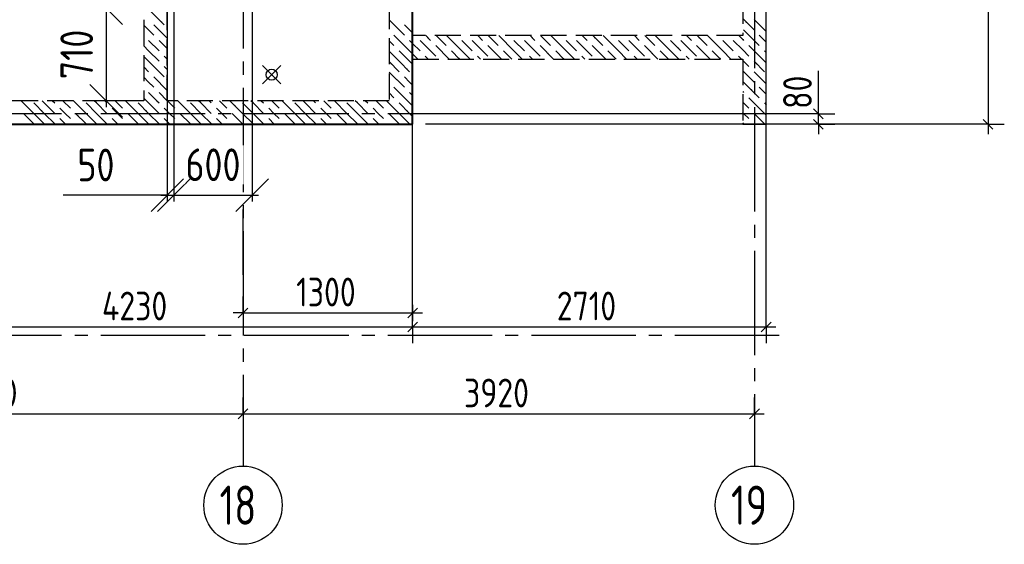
# Model space of a CAD drawing. Header units: millimetres. Extents: x 40580 to 1168286, y -220995 to 81020.
# Tile 16 of 194: x 244507 to 252053, y -113718 to -109697. Entities that reach past the tile are written whole.
import ezdxf

# ---------------------------------------------------------------- set-up
doc = ezdxf.new("R2010")
doc.units = ezdxf.units.MM
for name, pattern in [('______2', [270, 200, -70]), ('______5', [1100, 800, -100, 100, -100]), ('CENTER', [2, 1.25, -0.25, 0.25, -0.25])]:
    doc.linetypes.add(name, pattern=pattern)
for name, color, linetype, lineweight in [('Standard', 7, 'Continuous', 25), ('ОСИ', 7, 'CENTER', 15), ('Основная', 7, 'Continuous', 40), ('Примечания', 7, 'Continuous', 13), ('Размерная линия_ общее', 7, 'Continuous', 25)]:
    doc.layers.add(name, color=color, linetype=linetype, lineweight=lineweight)
doc.layers.add('ЖБ Стена верхний уровень', color=7, linetype='______2', true_color=0x656565)
doc.layers.add('Размерная выноска', color=7, linetype='Continuous')
doc.layers.add('Тонкие', color=7, linetype='Continuous')
doc.styles.add('GOST 2.304-81', font='txt')
doc.styles.add('ISOCPEUR', font='isocpeur.ttf')
doc.dimstyles.new('СПДС', dxfattribs={"dimscale": 125, "dimtxt": 250, "dimasz": 250, "dimexe": 50, "dimexo": 10, "dimgap": 100, "dimtad": 1, "dimdec": 0, "dimtxsty": 'GOST 2.304-81', "dimblk": 'OBLIQUE', "dimcen": 250, "dimdle": 50, "dimadec": 0, "dimazin": 2, "dimtfac": 0.75, "dimtdec": 0, "dimtmove": 1, "dimatfit": 3, "dimfxl": 1, "dimtfill": 1, "dimtolj": 1, "dimarcsym": 1})

# ---------------------------------------------------------------- blocks, each defined once
blk = doc.blocks.new('_OBLIQUE')
at = {"color": 0, "linetype": 'ByBlock'}
blk.add_line((-0.5, -0.5), (0.5, 0.5), dxfattribs=at)
blk = doc.blocks.new('*D17495')
at = {"layer": 'Defpoints', "color": 0}
for p in [(245688.3, -109608.4), (245168.7, -110318.4), (245458.3, -110318.4)]:
    blk.add_point(p, dxfattribs=at)
at = {"layer": 'Тонкие', "color": 0, "lineweight": -2}
for p, q in [((245168.7, -109558.4), (245168.7, -110368.4)), ((245678.3, -109608.4), (245118.7, -109608.4)), ((245448.3, -110318.4), (245118.7, -110318.4))]:
    blk.add_line(p, q, dxfattribs=at)
at = {"layer": 'Тонкие', "color": 0, "lineweight": -2, "xscale": 250, "yscale": 250, "zscale": 250}
for p, rotation in [((245168.7, -109608.4), 90), ((245168.7, -110318.4), 270)]:
    blk.add_blockref('_OBLIQUE', p, dxfattribs=dict(at, rotation=rotation))
at = {"layer": 'Тонкие', "color": 0, "insert": (244943.7, -109963.4), "char_height": 250, "attachment_point": 5, "rotation": 90, "style": 'GOST 2.304-81', "bg_fill": 3, "box_fill_scale": 1.1, "bg_fill_color": 256, "bg_fill_true_color": 13158600, "bg_fill_transparency": 0}
blk.add_mtext('\\A1;710', dxfattribs=at)
blk = doc.blocks.new('*D17496')
at = {"layer": 'Defpoints', "color": 0}
for p in [(245688.3, -108808.4), (245168.7, -109608.4), (245688.3, -109608.4)]:
    blk.add_point(p, dxfattribs=at)
at = {"layer": 'Тонкие', "color": 0, "lineweight": -2}
for p, q in [((245678.3, -108808.4), (245118.7, -108808.4)), ((245168.7, -108758.4), (245168.7, -109658.4)), ((245678.3, -109608.4), (245118.7, -109608.4))]:
    blk.add_line(p, q, dxfattribs=at)
at = {"layer": 'Тонкие', "color": 0, "lineweight": -2, "xscale": 250, "yscale": 250, "zscale": 250}
for p, rotation in [((245168.7, -108808.4), 90), ((245168.7, -109608.4), 270)]:
    blk.add_blockref('_OBLIQUE', p, dxfattribs=dict(at, rotation=rotation))
at = {"layer": 'Тонкие', "color": 0, "insert": (244943.7, -109208.4), "char_height": 250, "attachment_point": 5, "rotation": 90, "style": 'GOST 2.304-81', "bg_fill": 3, "box_fill_scale": 1.1, "bg_fill_color": 256, "bg_fill_true_color": 13158600, "bg_fill_transparency": 0}
blk.add_mtext('\\A1;800', dxfattribs=at)
blk = doc.blocks.new('*D17503')
at = {"layer": 'Defpoints', "color": 0}
for p in [(245688.3, -109608.4), (246288.3, -109608.4), (246288.3, -111041)]:
    blk.add_point(p, dxfattribs=at)
at = {"layer": 'Тонкие', "color": 0, "lineweight": -2}
for p, q in [((245688.3, -109618.4), (245688.3, -111091)), ((246288.3, -109618.4), (246288.3, -111091)), ((245638.3, -111041), (246338.3, -111041))]:
    blk.add_line(p, q, dxfattribs=at)
at = {"layer": 'Тонкие', "color": 0, "lineweight": -2, "xscale": 250, "yscale": 250, "zscale": 250, "rotation": 180}
blk.add_blockref('_OBLIQUE', (245688.3, -111041), dxfattribs=at)
at = {"layer": 'Тонкие', "color": 0, "lineweight": -2, "xscale": 250, "yscale": 250, "zscale": 250}
blk.add_blockref('_OBLIQUE', (246288.3, -111041), dxfattribs=at)
at = {"layer": 'Тонкие', "color": 0, "insert": (245988.3, -110808.8), "char_height": 250, "attachment_point": 5, "style": 'GOST 2.304-81', "bg_fill": 3, "box_fill_scale": 1.1, "bg_fill_color": 256, "bg_fill_true_color": 13158600, "bg_fill_transparency": 0}
blk.add_mtext('\\A1;600', dxfattribs=at)
blk = doc.blocks.new('*D17504')
at = {"layer": 'Defpoints', "color": 0}
for p in [(245638.3, -109608.4), (245688.3, -109608.4), (245688.3, -111041)]:
    blk.add_point(p, dxfattribs=at)
at = {"layer": 'Тонкие', "color": 0, "lineweight": -2}
for p, q in [((245638.3, -109618.4), (245638.3, -111091)), ((245688.3, -109618.4), (245688.3, -111091)), ((245638.3, -111041), (244840.9, -111041)), ((245588.3, -111041), (245738.3, -111041))]:
    blk.add_line(p, q, dxfattribs=at)
at = {"layer": 'Тонкие', "color": 0, "lineweight": -2, "xscale": 250, "yscale": 250, "zscale": 250}
blk.add_blockref('_OBLIQUE', (245638.3, -111041), dxfattribs=at)
at = {"layer": 'Тонкие', "color": 0, "lineweight": -2, "xscale": 250, "yscale": 250, "zscale": 250, "rotation": 180}
blk.add_blockref('_OBLIQUE', (245688.3, -111041), dxfattribs=at)
at = {"layer": 'Тонкие', "color": 0, "insert": (245090.9, -110810.8), "char_height": 250, "attachment_point": 5, "style": 'GOST 2.304-81', "bg_fill": 3, "box_fill_scale": 1.1, "bg_fill_color": 256, "bg_fill_true_color": 13158600, "bg_fill_transparency": 0}
blk.add_mtext('\\A1;50', dxfattribs=at)

msp = doc.modelspace()

# ---------------------------------------------------------------- hatches: boundary and pattern name
at = {"layer": 'ЖБ Стена верхний уровень', "linetype": 'Continuous', "lineweight": -3, "transparency": 33554687}
for points in [[(245588.7, -109715.3), (245595.2, -109708.8), (245601.7, -109715.3), (245595.2, -109721.8)], [(250068.7, -109715.3), (250075.2, -109708.8), (250081.7, -109715.3), (250075.2, -109721.8)], [(245508.7, -109795.3), (245515.2, -109788.8), (245521.7, -109795.3), (245515.2, -109801.8)], [(245628.7, -109755.3), (245635.2, -109748.8), (245638.3, -109751.9), (245638.3, -109758.7), (245635.2, -109761.8)], [(247388.7, -109755.3), (247395.2, -109748.8), (247401.7, -109755.3), (247395.2, -109761.8)], [(250188.7, -109755.3), (250195.2, -109748.8), (250201.7, -109755.3), (250195.2, -109761.8)], [(245628.7, -109835.3), (245635.2, -109828.8), (245638.3, -109831.8), (245638.3, -109838.8), (245635.2, -109841.8)], [(247428.7, -109875.3), (247435.2, -109868.8), (247441.7, -109875.3), (247435.2, -109881.8)], [(247628.7, -109835.3), (247635.2, -109828.8), (247641.7, -109835.3), (247635.2, -109841.8)], [(247708.7, -109835.3), (247715.2, -109828.8), (247721.7, -109835.3), (247715.2, -109841.8)], [(247828.7, -109875.3), (247835.2, -109868.8), (247841.7, -109875.3), (247835.2, -109881.8)], [(248028.7, -109835.3), (248035.2, -109828.8), (248041.7, -109835.3), (248035.2, -109841.8)], [(248108.7, -109835.3), (248115.2, -109828.8), (248121.7, -109835.3), (248115.2, -109841.8)], [(248228.7, -109875.3), (248235.2, -109868.8), (248241.7, -109875.3), (248235.2, -109881.8)], [(248428.7, -109835.3), (248435.2, -109828.8), (248441.7, -109835.3), (248435.2, -109841.8)], [(248508.7, -109835.3), (248515.2, -109828.8), (248521.7, -109835.3), (248515.2, -109841.8)], [(248628.7, -109875.3), (248635.2, -109868.8), (248641.7, -109875.3), (248635.2, -109881.8)], [(248828.7, -109835.3), (248835.2, -109828.8), (248841.7, -109835.3), (248835.2, -109841.8)], [(248908.7, -109835.3), (248915.2, -109828.8), (248921.7, -109835.3), (248915.2, -109841.8)], [(249028.7, -109875.3), (249035.2, -109868.8), (249041.7, -109875.3), (249035.2, -109881.8)], [(249228.7, -109835.3), (249235.2, -109828.8), (249241.7, -109835.3), (249235.2, -109841.8)], [(249308.7, -109835.3), (249315.2, -109828.8), (249321.7, -109835.3), (249315.2, -109841.8)], [(249428.7, -109875.3), (249435.2, -109868.8), (249441.7, -109875.3), (249435.2, -109881.8)], [(249628.7, -109835.3), (249635.2, -109828.8), (249641.7, -109835.3), (249635.2, -109841.8)], [(249708.7, -109835.3), (249715.2, -109828.8), (249721.7, -109835.3), (249715.2, -109841.8)], [(249828.7, -109875.3), (249835.2, -109868.8), (249841.7, -109875.3), (249835.2, -109881.8)], [(250028.7, -109835.3), (250035.2, -109828.8), (250041.7, -109835.3), (250035.2, -109841.8)], [(250108.7, -109835.3), (250115.2, -109828.8), (250121.7, -109835.3), (250115.2, -109841.8)], [(245548.7, -109915.3), (245555.2, -109908.8), (245561.7, -109915.3), (245555.2, -109921.8)], [(247348.7, -109955.3), (247355.2, -109948.8), (247361.7, -109955.3), (247355.2, -109961.8)], [(247548.7, -109915.3), (247555.2, -109908.8), (247561.7, -109915.3), (247555.2, -109921.8)], [(247748.7, -109955.3), (247755.2, -109948.8), (247761.7, -109955.3), (247755.2, -109961.8)], [(247948.7, -109915.3), (247955.2, -109908.8), (247961.7, -109915.3), (247955.2, -109921.8)], [(248148.7, -109955.3), (248155.2, -109948.8), (248161.7, -109955.3), (248155.2, -109961.8)], [(248348.7, -109915.3), (248355.2, -109908.8), (248361.7, -109915.3), (248355.2, -109921.8)], [(248548.7, -109955.3), (248555.2, -109948.8), (248561.7, -109955.3), (248555.2, -109961.8)], [(248748.7, -109915.3), (248755.2, -109908.8), (248761.7, -109915.3), (248755.2, -109921.8)], [(248948.7, -109955.3), (248955.2, -109948.8), (248961.7, -109955.3), (248955.2, -109961.8)], [(249148.7, -109915.3), (249155.2, -109908.8), (249161.7, -109915.3), (249155.2, -109921.8)], [(249348.7, -109955.3), (249355.2, -109948.8), (249361.7, -109955.3), (249355.2, -109961.8)], [(249548.7, -109915.3), (249555.2, -109908.8), (249561.7, -109915.3), (249555.2, -109921.8)], [(249748.7, -109955.3), (249755.2, -109948.8), (249761.7, -109955.3), (249755.2, -109961.8)], [(249948.7, -109915.3), (249955.2, -109908.8), (249961.7, -109915.3), (249955.2, -109921.8)], [(250148.7, -109955.3), (250155.2, -109948.8), (250161.7, -109955.3), (250155.2, -109961.8)], [(245468.8, -109995.3), (245475.2, -109988.8), (245481.7, -109995.3), (245475.2, -110001.8)], [(247468.8, -109995.3), (247475.2, -109988.8), (247481.7, -109995.3), (247475.2, -110001.8)], [(247868.8, -109995.3), (247875.2, -109988.8), (247881.7, -109995.3), (247878.6, -109998.4), (247871.9, -109998.4)], [(248268.8, -109995.3), (248275.2, -109988.8), (248281.7, -109995.3), (248278.6, -109998.4), (248271.9, -109998.4)], [(248668.8, -109995.3), (248675.2, -109988.8), (248681.7, -109995.3), (248678.6, -109998.4), (248671.9, -109998.4)], [(249068.8, -109995.3), (249075.2, -109988.8), (249081.7, -109995.3), (249078.6, -109998.4), (249071.9, -109998.4)], [(249468.8, -109995.3), (249475.2, -109988.8), (249481.7, -109995.3), (249478.6, -109998.4), (249471.9, -109998.4)], [(249868.8, -109995.3), (249875.2, -109988.8), (249881.7, -109995.3), (249878.6, -109998.4), (249871.9, -109998.4)], [(245468.8, -110075.3), (245475.2, -110068.8), (245481.7, -110075.3), (245475.2, -110081.8)], [(247348.7, -110035.3), (247355.2, -110028.8), (247361.7, -110035.3), (247355.2, -110041.8)], [(247468.8, -110075.3), (247475.2, -110068.8), (247481.7, -110075.3), (247475.2, -110081.8)], [(250148.7, -110035.3), (250155.2, -110028.8), (250161.7, -110035.3), (250155.2, -110041.8)], [(245588.7, -110115.3), (245595.2, -110108.8), (245601.7, -110115.3), (245595.2, -110121.8)], [(245628.7, -110155.3), (245635.2, -110148.8), (245638.3, -110151.9), (245638.3, -110158.7), (245635.2, -110161.8)], [(247388.7, -110155.3), (247395.2, -110148.8), (247401.7, -110155.3), (247395.2, -110161.8)], [(250068.7, -110115.3), (250075.2, -110108.8), (250081.7, -110115.3), (250075.2, -110121.8)], [(250188.7, -110155.3), (250195.2, -110148.8), (250201.7, -110155.3), (250195.2, -110161.8)], [(245508.7, -110195.3), (245515.2, -110188.8), (245521.7, -110195.3), (245515.2, -110201.8)], [(245628.7, -110235.3), (245635.2, -110228.8), (245638.3, -110231.8), (245638.3, -110238.8), (245635.2, -110241.8)], [(250108.7, -110235.3), (250115.2, -110228.8), (250121.7, -110235.3), (250115.2, -110241.8)], [(244758.6, -110318.4), (244755.2, -110321.8), (244751.9, -110318.4)], [(245158.6, -110318.4), (245155.2, -110321.8), (245151.9, -110318.4)], [(245548.7, -110315.3), (245555.2, -110308.8), (245561.7, -110315.3), (245558.6, -110318.4), (245551.9, -110318.4)], [(245558.6, -110318.4), (245555.2, -110321.8), (245551.9, -110318.4)], [(245958.6, -110318.4), (245955.2, -110321.8), (245951.9, -110318.4)], [(246358.6, -110318.4), (246355.2, -110321.8), (246351.9, -110318.4)], [(246758.6, -110318.4), (246755.2, -110321.8), (246751.9, -110318.4)], [(247158.6, -110318.4), (247155.2, -110321.8), (247151.9, -110318.4)], [(247428.7, -110275.3), (247435.2, -110268.8), (247441.7, -110275.3), (247435.2, -110281.8)], [(244548.7, -110355.3), (244555.2, -110348.8), (244561.7, -110355.3), (244555.2, -110361.8)], [(244668.8, -110395.3), (244675.2, -110388.8), (244681.7, -110395.3), (244675.2, -110401.8)], [(244948.7, -110355.3), (244955.2, -110348.8), (244961.7, -110355.3), (244955.2, -110361.8)], [(245068.8, -110395.3), (245075.2, -110388.8), (245081.7, -110395.3), (245075.2, -110401.8)], [(245348.7, -110355.3), (245355.2, -110348.8), (245361.7, -110355.3), (245355.2, -110361.8)], [(245468.8, -110395.3), (245475.2, -110388.8), (245481.7, -110395.3), (245475.2, -110401.8)], [(245748.7, -110355.3), (245755.2, -110348.8), (245761.7, -110355.3), (245755.2, -110361.8)], [(245868.8, -110395.3), (245875.2, -110388.8), (245881.7, -110395.3), (245875.2, -110401.8)], [(246148.7, -110355.3), (246155.2, -110348.8), (246161.7, -110355.3), (246155.2, -110361.8)], [(246268.8, -110395.3), (246275.2, -110388.8), (246281.7, -110395.3), (246275.2, -110401.8)], [(246548.7, -110355.3), (246555.2, -110348.8), (246561.7, -110355.3), (246555.2, -110361.8)], [(246668.8, -110395.3), (246675.2, -110388.8), (246681.7, -110395.3), (246675.2, -110401.8)], [(246948.7, -110355.3), (246955.2, -110348.8), (246961.7, -110355.3), (246955.2, -110361.8)], [(247068.8, -110395.3), (247075.2, -110388.8), (247081.7, -110395.3), (247075.2, -110401.8)], [(247348.7, -110355.3), (247355.2, -110348.8), (247361.7, -110355.3), (247355.2, -110361.8)], [(247468.8, -110395.3), (247475.2, -110388.8), (247481.7, -110395.3), (247475.2, -110401.8)], [(250148.7, -110355.3), (250155.2, -110348.8), (250161.7, -110355.3), (250155.2, -110361.8)], [(244548.7, -110435.3), (244555.2, -110428.8), (244561.7, -110435.3), (244555.2, -110441.8)], [(244668.8, -110475.3), (244675.2, -110468.8), (244681.7, -110475.3), (244675.2, -110481.8)], [(244948.7, -110435.3), (244955.2, -110428.8), (244961.7, -110435.3), (244955.2, -110441.8)], [(245068.8, -110475.3), (245075.2, -110468.8), (245081.7, -110475.3), (245075.2, -110481.8)], [(245348.7, -110435.3), (245355.2, -110428.8), (245361.7, -110435.3), (245355.2, -110441.8)], [(245468.8, -110475.3), (245475.2, -110468.8), (245481.7, -110475.3), (245475.2, -110481.8)], [(245748.7, -110435.3), (245755.2, -110428.8), (245761.7, -110435.3), (245755.2, -110441.8)], [(245868.8, -110475.3), (245875.2, -110468.8), (245881.7, -110475.3), (245875.2, -110481.8)], [(246148.7, -110435.3), (246155.2, -110428.8), (246161.7, -110435.3), (246155.2, -110441.8)], [(246268.8, -110475.3), (246275.2, -110468.8), (246281.7, -110475.3), (246275.2, -110481.8)], [(246548.7, -110435.3), (246555.2, -110428.8), (246561.7, -110435.3), (246555.2, -110441.8)], [(246668.8, -110475.3), (246675.2, -110468.8), (246681.7, -110475.3), (246675.2, -110481.8)], [(246948.7, -110435.3), (246955.2, -110428.8), (246961.7, -110435.3), (246955.2, -110441.8)], [(247068.8, -110475.3), (247075.2, -110468.8), (247081.7, -110475.3), (247075.2, -110481.8)], [(247348.7, -110435.3), (247355.2, -110428.8), (247361.7, -110435.3), (247355.2, -110441.8)], [(247468.8, -110475.3), (247475.2, -110468.8), (247481.7, -110475.3), (247475.2, -110481.8)], [(250148.7, -110435.3), (250155.2, -110428.8), (250161.7, -110435.3), (250155.2, -110441.8)]]:
    msp.add_hatch(color=7, dxfattribs=at).paths.add_polyline_path(points, flags=16)

# ---------------------------------------------------------------- linework, layer by layer
at = {"layer": 'Standard', "color": 7, "linetype": 'Continuous', "lineweight": -3, "transparency": 33554687}
for p, q in [((251928.3, -105773.4), (251928.3, -110498.4)), ((250628.3, -110418.4), (250628.3, -110343.4)), ((250628.3, -110498.4), (250628.3, -110573.4)), ((251928.3, -110498.4), (251928.3, -110573.4)), ((246218.3, -111944.5), (246143.3, -111944.5)), ((246218.3, -111944.5), (247518.3, -111944.5)), ((247518.3, -111944.5), (247593.3, -111944.5)), ((243288.3, -112051.8), (247518.3, -112051.8)), ((247518.3, -112051.8), (250228.3, -112051.8)), ((250228.3, -112051.8), (250303.3, -112051.8)), ((242298.3, -112718.4), (246218.3, -112718.4)), ((246218.3, -112718.4), (250138.3, -112718.4)), ((250138.3, -112718.4), (250213.3, -112718.4))]:
    msp.add_line(p, q, dxfattribs=at)
at = {"layer": 'Standard', "color": 7, "linetype": 'Continuous', "lineweight": 25, "transparency": 33554687}
for p, q in [((250665.8, -110455.9), (250590.8, -110380.9)), ((250665.8, -110535.9), (250590.8, -110460.9)), ((251890.8, -110460.9), (251965.8, -110535.9)), ((246180.8, -111982), (246255.8, -111907)), ((247480.8, -111982), (247555.8, -111907)), ((247480.8, -112089.3), (247555.8, -112014.3)), ((250190.8, -112089.3), (250265.8, -112014.3)), ((246180.8, -112755.9), (246255.8, -112680.9)), ((250100.8, -112755.9), (250175.8, -112680.9))]:
    msp.add_line(p, q, dxfattribs=at)
at = {"layer": 'Standard', "color": 251, "linetype": 'Continuous', "lineweight": -3, "true_color": 0x656565, "transparency": 33554687}
for p, q in [((250628.3, -110418.4), (247618.3, -110418.4)), ((250628.3, -110418.4), (250503.3, -110418.4)), ((250628.3, -110418.4), (250753.3, -110418.4)), ((250628.3, -110498.4), (247618.3, -110498.4)), ((251928.3, -110498.4), (247618.3, -110498.4)), ((250628.3, -110498.4), (250503.3, -110498.4)), ((250628.3, -110498.4), (250753.3, -110498.4)), ((251928.3, -110498.4), (251803.3, -110498.4)), ((251928.3, -110498.4), (252053.3, -110498.4)), ((246218.3, -111651.8), (246218.3, -111151.8)), ((246218.3, -111944.5), (246218.3, -111819.5)), ((247518.3, -111944.5), (247518.3, -111819.5)), ((246218.3, -111882), (246218.3, -112007)), ((247518.3, -111882), (247518.3, -112007)), ((247518.3, -112051.8), (247518.3, -111926.8)), ((250228.3, -112051.8), (250228.3, -111926.8)), ((247518.3, -112051.8), (247518.3, -112176.8)), ((250228.3, -112051.8), (250228.3, -112176.8)), ((246218.3, -112718.4), (246218.3, -112593.4)), ((250138.3, -112718.4), (250138.3, -112593.4)), ((246218.3, -112718.4), (246218.3, -112843.4)), ((246218.3, -112718.4), (246218.3, -112718.4)), ((250138.3, -112718.4), (250138.3, -112843.4)), ((250138.3, -112718.4), (250138.3, -112718.4))]:
    msp.add_line(p, q, dxfattribs=at)
for points in [[(250228.3, -112051.8), (250228.3, -109244.1), (250228.3, -109244.1), (250228.3, -106426.8)], [(247518.3, -111651.8), (247518.3, -111270.3), (247518.3, -111270.3), (247518.3, -110498.4)], [(247518.3, -112051.8), (247518.3, -112034.8), (247518.3, -112034.8), (247518.3, -110498.4)]]:
    msp.add_lwpolyline(points, dxfattribs=at)
at = {"layer": 'Standard', "color": 7, "linetype": 'Continuous', "lineweight": -3, "transparency": 33554687}
msp.add_lwpolyline([(250628.3, -110498.4), (250628.3, -110474.2), (250628.3, -110474.2), (250628.3, -110418.4)], dxfattribs=at)
at = {"layer": 'ЖБ Стена верхний уровень', "color": 251, "linetype": '______2', "lineweight": -3, "true_color": 0x656565, "transparency": 33554687}
for p, q in [((247518.3, -109818.4), (247518.3, -104668.4)), ((250048.3, -104668.4), (250048.3, -109818.4)), ((250228.3, -110498.4), (250228.3, -104668.4)), ((245458.3, -105918.4), (245458.3, -110318.4)), ((245638.3, -110318.4), (245638.3, -108758.4)), ((247338.3, -108758.4), (247338.3, -110318.4)), ((250048.3, -109818.4), (247518.3, -109818.4)), ((247518.3, -110498.4), (247518.3, -109998.4)), ((247518.3, -109998.4), (250048.3, -109998.4)), ((250048.3, -109998.4), (250048.3, -110498.4)), ((245458.3, -110318.4), (242388.3, -110318.4)), ((247338.3, -110318.4), (245638.3, -110318.4)), ((242388.3, -110498.4), (245458.3, -110498.4)), ((245458.3, -110498.4), (245638.3, -110498.4)), ((245638.3, -110498.4), (247338.3, -110498.4)), ((247338.3, -110498.4), (247518.3, -110498.4)), ((250048.3, -110498.4), (250228.3, -110498.4))]:
    msp.add_line(p, q, dxfattribs=at)
at = {"layer": 'ЖБ Стена верхний уровень', "color": 9, "linetype": 'Continuous', "lineweight": -3, "true_color": 0xc7c7c7, "transparency": 33554687}
for p, q in [((245495.2, -109615.3), (245615.2, -109735.3)), ((247338.3, -109698.4), (247455.2, -109815.3)), ((250048.3, -109688.3), (250135.2, -109775.3)), ((250135.2, -109695.3), (250228.3, -109788.4)), ((245495.2, -109775.3), (245458.3, -109738.3)), ((245535.2, -109815.3), (245495.2, -109775.3)), ((245535.2, -109735.3), (245638.3, -109838.4)), ((247495.2, -109775.3), (247455.2, -109735.3)), ((247518.3, -109798.4), (247495.2, -109775.3)), ((250055.2, -109775.3), (250175.2, -109895.3)), ((245495.2, -109855.3), (245575.2, -109935.3)), ((245575.2, -109855.3), (245638.3, -109918.4)), ((247338.3, -109858.4), (247375.2, -109895.3)), ((247495.2, -109935.3), (247375.2, -109815.3)), ((247495.2, -109855.3), (247518.3, -109878.4)), ((247575.2, -109855.3), (247695.2, -109975.3)), ((247618.4, -109818.4), (247655.2, -109855.3)), ((247698.4, -109818.4), (247775.2, -109895.3)), ((247895.2, -109935.3), (247778.4, -109818.4)), ((247895.2, -109855.3), (247975.2, -109935.3)), ((247975.2, -109855.3), (248095.2, -109975.3)), ((248018.4, -109818.4), (248055.2, -109855.3)), ((248098.4, -109818.4), (248175.2, -109895.3)), ((248295.2, -109935.3), (248178.4, -109818.4)), ((248295.2, -109855.3), (248375.2, -109935.3)), ((248375.2, -109855.3), (248495.2, -109975.3)), ((248418.4, -109818.4), (248455.2, -109855.3)), ((248498.4, -109818.4), (248575.2, -109895.3)), ((248695.2, -109935.3), (248578.4, -109818.4)), ((248695.2, -109855.3), (248775.2, -109935.3)), ((248775.2, -109855.3), (248895.2, -109975.3)), ((248818.4, -109818.4), (248855.2, -109855.3)), ((248898.4, -109818.4), (248975.2, -109895.3)), ((249095.2, -109935.3), (248978.4, -109818.4)), ((249095.2, -109855.3), (249175.2, -109935.3)), ((249175.2, -109855.3), (249295.2, -109975.3)), ((249218.4, -109818.4), (249255.2, -109855.3)), ((249298.4, -109818.4), (249375.2, -109895.3)), ((249495.2, -109935.3), (249378.4, -109818.4)), ((249495.2, -109855.3), (249575.2, -109935.3)), ((249575.2, -109855.3), (249695.2, -109975.3)), ((249618.4, -109818.4), (249655.2, -109855.3)), ((249698.4, -109818.4), (249775.2, -109895.3)), ((249895.2, -109935.3), (249778.4, -109818.4)), ((249895.2, -109855.3), (249975.2, -109935.3)), ((249975.2, -109855.3), (250048.3, -109928.4)), ((250018.4, -109818.4), (250048.3, -109848.4)), ((250048.3, -109848.4), (250055.2, -109855.3)), ((250228.3, -109868.3), (250175.2, -109815.3)), ((245495.2, -109935.3), (245458.3, -109898.3)), ((245495.2, -109935.3), (245575.2, -110015.3)), ((247415.2, -110015.3), (247338.3, -109938.4)), ((247415.2, -109935.3), (247495.2, -110015.3)), ((247495.2, -109935.3), (247518.3, -109958.4)), ((247518.3, -109878.4), (247575.2, -109935.3)), ((247798.4, -109998.4), (247695.2, -109895.3)), ((247815.2, -109935.3), (247878.4, -109998.4)), ((247895.2, -109935.3), (247958.4, -109998.4)), ((248198.4, -109998.4), (248095.2, -109895.3)), ((248215.2, -109935.3), (248278.4, -109998.4)), ((248295.2, -109935.3), (248358.4, -109998.4)), ((248598.4, -109998.4), (248495.2, -109895.3)), ((248615.2, -109935.3), (248678.4, -109998.4)), ((248695.2, -109935.3), (248758.4, -109998.4)), ((248998.4, -109998.4), (248895.2, -109895.3)), ((249015.2, -109935.3), (249078.4, -109998.4)), ((249095.2, -109935.3), (249158.4, -109998.4)), ((249398.4, -109998.4), (249295.2, -109895.3)), ((249415.2, -109935.3), (249478.4, -109998.4)), ((249495.2, -109935.3), (249558.4, -109998.4)), ((249798.4, -109998.4), (249695.2, -109895.3)), ((249815.2, -109935.3), (249878.4, -109998.4)), ((249895.2, -109935.3), (249958.4, -109998.4)), ((250048.3, -109928.4), (250095.2, -109975.3)), ((250215.2, -110015.3), (250095.2, -109895.3)), ((250215.2, -109935.3), (250228.3, -109948.3)), ((245458.3, -109978.3), (245495.2, -110015.3)), ((245495.2, -110015.3), (245615.2, -110135.3)), ((245638.3, -109998.4), (245615.2, -109975.3)), ((247338.3, -110018.4), (247415.2, -110095.3)), ((247415.2, -110015.3), (247495.2, -110095.3)), ((247495.2, -110015.3), (247518.3, -110038.4)), ((247518.3, -109958.4), (247558.4, -109998.4)), ((247638.4, -109998.4), (247615.2, -109975.3)), ((248038.4, -109998.4), (248015.2, -109975.3)), ((248438.4, -109998.4), (248415.2, -109975.3)), ((248838.4, -109998.4), (248815.2, -109975.3)), ((249238.4, -109998.4), (249215.2, -109975.3)), ((249638.4, -109998.4), (249615.2, -109975.3)), ((250038.4, -109998.4), (250015.2, -109975.3)), ((250055.2, -110015.3), (250048.3, -110008.3)), ((250095.2, -110055.3), (250055.2, -110015.3)), ((250135.2, -110015.3), (250215.2, -110095.3)), ((250215.2, -110015.3), (250228.3, -110028.3)), ((245458.3, -110058.3), (245495.2, -110095.3)), ((245615.2, -110055.3), (245638.3, -110078.4)), ((247338.3, -110098.4), (247455.2, -110215.3)), ((250048.3, -110088.3), (250135.2, -110175.3)), ((250135.2, -110095.3), (250228.3, -110188.4)), ((245495.2, -110175.3), (245458.3, -110138.3)), ((245535.2, -110215.3), (245495.2, -110175.3)), ((245535.2, -110135.3), (245638.3, -110238.4)), ((247495.2, -110175.3), (247455.2, -110135.3)), ((247518.3, -110198.4), (247495.2, -110175.3)), ((250055.2, -110175.3), (250175.2, -110295.3)), ((247495.2, -110335.3), (247375.2, -110215.3)), ((250048.3, -110248.4), (250055.2, -110255.3)), ((250228.3, -110268.3), (250175.2, -110215.3)), ((244615.2, -110415.3), (244518.4, -110318.4)), ((244695.2, -110335.3), (244678.4, -110318.4)), ((244758.4, -110318.4), (244775.2, -110335.3)), ((244838.4, -110318.4), (244895.2, -110375.3)), ((245015.2, -110415.3), (244918.4, -110318.4)), ((245095.2, -110335.3), (245078.4, -110318.4)), ((245158.4, -110318.4), (245175.2, -110335.3)), ((245238.4, -110318.4), (245295.2, -110375.3)), ((245415.2, -110415.3), (245318.4, -110318.4)), ((245478.4, -110318.4), (245458.3, -110298.3)), ((245495.2, -110335.3), (245478.4, -110318.4)), ((245495.2, -110255.3), (245558.4, -110318.4)), ((245558.4, -110318.4), (245575.2, -110335.3)), ((245575.2, -110255.3), (245638.3, -110318.4)), ((245638.4, -110318.4), (245695.2, -110375.3)), ((245815.2, -110415.3), (245718.4, -110318.4)), ((245895.2, -110335.3), (245878.4, -110318.4)), ((245958.4, -110318.4), (245975.2, -110335.3)), ((246038.4, -110318.4), (246095.2, -110375.3)), ((246215.2, -110415.3), (246118.4, -110318.4)), ((246295.2, -110335.3), (246278.4, -110318.4)), ((246358.4, -110318.4), (246375.2, -110335.3)), ((246438.4, -110318.4), (246495.2, -110375.3)), ((246615.2, -110415.3), (246518.4, -110318.4)), ((246695.2, -110335.3), (246678.4, -110318.4)), ((246758.4, -110318.4), (246775.2, -110335.3)), ((246838.4, -110318.4), (246895.2, -110375.3)), ((247015.2, -110415.3), (246918.4, -110318.4)), ((247095.2, -110335.3), (247078.4, -110318.4)), ((247158.4, -110318.4), (247175.2, -110335.3)), ((247238.4, -110318.4), (247295.2, -110375.3)), ((247338.3, -110338.4), (247318.4, -110318.4)), ((247338.3, -110258.4), (247375.2, -110295.3)), ((247495.2, -110255.3), (247518.3, -110278.4)), ((250048.3, -110328.4), (250095.2, -110375.3)), ((250215.2, -110415.3), (250095.2, -110295.3)), ((244615.2, -110335.3), (244695.2, -110415.3)), ((244695.2, -110335.3), (244775.2, -110415.3)), ((244855.2, -110415.3), (244815.2, -110375.3)), ((245015.2, -110335.3), (245095.2, -110415.3)), ((245095.2, -110335.3), (245175.2, -110415.3)), ((245255.2, -110415.3), (245215.2, -110375.3)), ((245415.2, -110335.3), (245495.2, -110415.3)), ((245495.2, -110335.3), (245575.2, -110415.3)), ((245655.2, -110415.3), (245615.2, -110375.3)), ((245815.2, -110335.3), (245895.2, -110415.3)), ((245895.2, -110335.3), (245975.2, -110415.3)), ((246055.2, -110415.3), (246015.2, -110375.3)), ((246215.2, -110335.3), (246295.2, -110415.3)), ((246295.2, -110335.3), (246375.2, -110415.3)), ((246455.2, -110415.3), (246415.2, -110375.3)), ((246615.2, -110335.3), (246695.2, -110415.3)), ((246695.2, -110335.3), (246775.2, -110415.3)), ((246855.2, -110415.3), (246815.2, -110375.3)), ((247015.2, -110335.3), (247095.2, -110415.3)), ((247095.2, -110335.3), (247175.2, -110415.3)), ((247255.2, -110415.3), (247215.2, -110375.3)), ((247415.2, -110415.3), (247338.3, -110338.4)), ((247415.2, -110335.3), (247495.2, -110415.3)), ((247495.2, -110335.3), (247518.3, -110358.4)), ((250215.2, -110335.3), (250228.3, -110348.3)), ((244535.2, -110415.3), (244615.2, -110495.3)), ((244615.2, -110415.3), (244695.2, -110495.3)), ((244695.2, -110415.3), (244778.4, -110498.4)), ((244815.2, -110455.3), (244858.4, -110498.4)), ((244895.2, -110455.3), (244855.2, -110415.3)), ((244935.2, -110415.3), (245015.2, -110495.3)), ((245015.2, -110415.3), (245095.2, -110495.3)), ((245095.2, -110415.3), (245178.4, -110498.4)), ((245215.2, -110455.3), (245258.4, -110498.4)), ((245295.2, -110455.3), (245255.2, -110415.3)), ((245335.2, -110415.3), (245415.2, -110495.3)), ((245415.2, -110415.3), (245495.2, -110495.3)), ((245495.2, -110415.3), (245578.4, -110498.4)), ((245615.2, -110455.3), (245658.4, -110498.4)), ((245695.2, -110455.3), (245655.2, -110415.3)), ((245735.2, -110415.3), (245815.2, -110495.3)), ((245815.2, -110415.3), (245895.2, -110495.3)), ((245895.2, -110415.3), (245978.4, -110498.4)), ((246015.2, -110455.3), (246058.4, -110498.4)), ((246095.2, -110455.3), (246055.2, -110415.3)), ((246135.2, -110415.3), (246215.2, -110495.3)), ((246215.2, -110415.3), (246295.2, -110495.3)), ((246295.2, -110415.3), (246378.4, -110498.4)), ((246415.2, -110455.3), (246458.4, -110498.4)), ((246495.2, -110455.3), (246455.2, -110415.3)), ((246535.2, -110415.3), (246615.2, -110495.3)), ((246615.2, -110415.3), (246695.2, -110495.3)), ((246695.2, -110415.3), (246778.4, -110498.4)), ((246815.2, -110455.3), (246858.4, -110498.4)), ((246895.2, -110455.3), (246855.2, -110415.3)), ((246935.2, -110415.3), (247015.2, -110495.3)), ((247015.2, -110415.3), (247095.2, -110495.3)), ((247095.2, -110415.3), (247178.4, -110498.4)), ((247215.2, -110455.3), (247258.4, -110498.4)), ((247295.2, -110455.3), (247255.2, -110415.3)), ((247335.2, -110415.3), (247338.3, -110418.4)), ((247338.3, -110418.4), (247415.2, -110495.3)), ((247415.2, -110415.3), (247495.2, -110495.3)), ((247495.2, -110415.3), (247518.3, -110438.4)), ((250055.2, -110415.3), (250048.3, -110408.3)), ((250095.2, -110455.3), (250055.2, -110415.3)), ((250135.2, -110415.3), (250215.2, -110495.3)), ((250215.2, -110415.3), (250228.3, -110428.3)), ((244535.2, -110495.3), (244538.4, -110498.4)), ((244935.2, -110495.3), (244938.4, -110498.4)), ((245335.2, -110495.3), (245338.4, -110498.4)), ((245735.2, -110495.3), (245738.4, -110498.4)), ((246135.2, -110495.3), (246138.4, -110498.4)), ((246535.2, -110495.3), (246538.4, -110498.4)), ((246935.2, -110495.3), (246938.4, -110498.4)), ((247335.2, -110495.3), (247338.3, -110498.4)), ((247338.3, -110498.4), (247338.4, -110498.4)), ((250048.3, -110488.3), (250058.4, -110498.4)), ((250135.2, -110495.3), (250138.4, -110498.4))]:
    msp.add_line(p, q, dxfattribs=at)
at = {"layer": 'ОСИ', "color": 8, "linetype": '______5', "lineweight": -3, "transparency": 33554687}
for p, q in [((250138.3, -102668.4), (250138.3, -113118.4)), ((246218.3, -103618.4), (246218.3, -113118.4)), ((250328.3, -110418.4), (218768.3, -110418.4)), ((250328.3, -112118.4), (218768.3, -112118.4))]:
    msp.add_line(p, q, dxfattribs=at)
at = {"layer": 'ОСИ', "color": 7, "linetype": 'Continuous', "lineweight": -3, "transparency": 33554687}
for centre in [(246218.3, -113418.4), (250138.3, -113418.4)]:
    msp.add_circle(centre, 300, dxfattribs=at)
at = {"layer": 'Основная', "transparency": 33554687}
for p, q in [((247518.3, -110498.4), (247518.3, -106358.4)), ((243288.3, -110498.4), (247518.3, -110498.4))]:
    msp.add_line(p, q, dxfattribs=at)
at = {"layer": 'Размерная выноска', "color": 7, "linetype": 'Continuous', "lineweight": 25, "transparency": 33554687}
msp.add_line((250628.3, -110418.4), (250628.3, -110088.4), dxfattribs=at)

# ---------------------------------------------------------------- texts
at = {"layer": 'Standard', "color": 7, "linetype": 'Continuous', "lineweight": 25, "transparency": 33554687, "insert": (250578.3, -110380.9), "char_height": 220, "width": 391.317, "attachment_point": 7, "rotation": 90, "style": 'GOST 2.304-81'}
msp.add_mtext('80', dxfattribs=at)
at = {"layer": 'Standard', "color": 7, "linetype": 'Continuous', "lineweight": 25, "transparency": 33554687, "char_height": 220, "attachment_point": 7, "style": 'GOST 2.304-81'}
for s, insert, width in [('1300', (246625.9, -111894.5), 610.171), ('4230', (245137.4, -112001.8), 657.058), ('2710', (248623.1, -112001.8), 625.741), ('3920', (243992.4, -112668.4), 657.058), ('3920', (247912.4, -112668.4), 657.046)]:
    msp.add_mtext(s, dxfattribs=dict(at, insert=insert, width=width))
at = {"layer": 'ОСИ', "color": 7, "linetype": 'Continuous', "lineweight": 25, "transparency": 33554687, "char_height": 300, "width": 472.649, "attachment_point": 7, "style": 'ISOCPEUR'}
for s, insert in [('\\W0.75;18', (246038.3, -113568.4)), ('\\W0.75;19', (249958.3, -113568.4))]:
    msp.add_mtext(s, dxfattribs=dict(at, insert=insert))

# ---------------------------------------------------------------- next in the draw order: dimensions: what is measured, and where the dimension line sits
at = {"layer": 'Тонкие'}
dim = msp.add_linear_dim(base=(245168.7, -110318.4), p1=(245688.3, -109608.4), p2=(245458.3, -110318.4), angle=90, dimstyle='СПДС', override={"dimscale": 1}, dxfattribs=at)
dim.commit()
dim.dimension.update_dxf_attribs({"geometry": '*D17495', "text_midpoint": (244943.7, -109963.4)})

# ---------------------------------------------------------------- next in the draw order: dimensions: what is measured, and where the dimension line sits
dim = msp.add_linear_dim(base=(245168.7, -109608.4), p1=(245688.3, -108808.4), p2=(245688.3, -109608.4), angle=90, dimstyle='СПДС', override={"dimscale": 1}, dxfattribs=at)
dim.commit()
dim.dimension.update_dxf_attribs({"geometry": '*D17496', "text_midpoint": (244943.7, -109208.4)})

# ---------------------------------------------------------------- next in the draw order: dimensions: what is measured, and where the dimension line sits
dim = msp.add_linear_dim(base=(246288.3, -111041), p1=(245688.3, -109608.4), p2=(246288.3, -109608.4), dimstyle='СПДС', override={"dimscale": 1}, dxfattribs=at)
dim.commit()
dim.dimension.update_dxf_attribs({"geometry": '*D17503', "text_midpoint": (245988.3, -111041), "dimtype": 160})

# ---------------------------------------------------------------- next in the draw order: linework, layer by layer
msp.add_circle((246438.3, -110118.4), 42.5)
at = {"layer": 'Примечания', "color": 7, "linetype": 'Continuous', "lineweight": 13, "transparency": 33554687}
for p, q in [((246509, -110047.7), (246367.6, -110189.1)), ((246509, -110189.1), (246367.6, -110047.7))]:
    msp.add_line(p, q, dxfattribs=at)
at = {"layer": 'Размерная линия_ общее', "color": 7, "linetype": 'Continuous', "lineweight": 18, "transparency": 33554687}
for p, q in [((246491.3, -110065.3), (246385.3, -110171.4)), ((246491.3, -110171.4), (246385.3, -110065.3))]:
    msp.add_line(p, q, dxfattribs=at)

# ---------------------------------------------------------------- next in the draw order: dimensions: what is measured, and where the dimension line sits
at = {"layer": 'Тонкие'}
dim = msp.add_linear_dim(base=(245688.3, -111041), p1=(245638.3, -109608.4), p2=(245688.3, -109608.4), dimstyle='СПДС', override={"dimscale": 1}, dxfattribs=at)
dim.commit()
dim.dimension.update_dxf_attribs({"geometry": '*D17504', "text_midpoint": (245090.9, -111073.4), "dimtype": 160})

doc.saveas('drawing.dxf')
